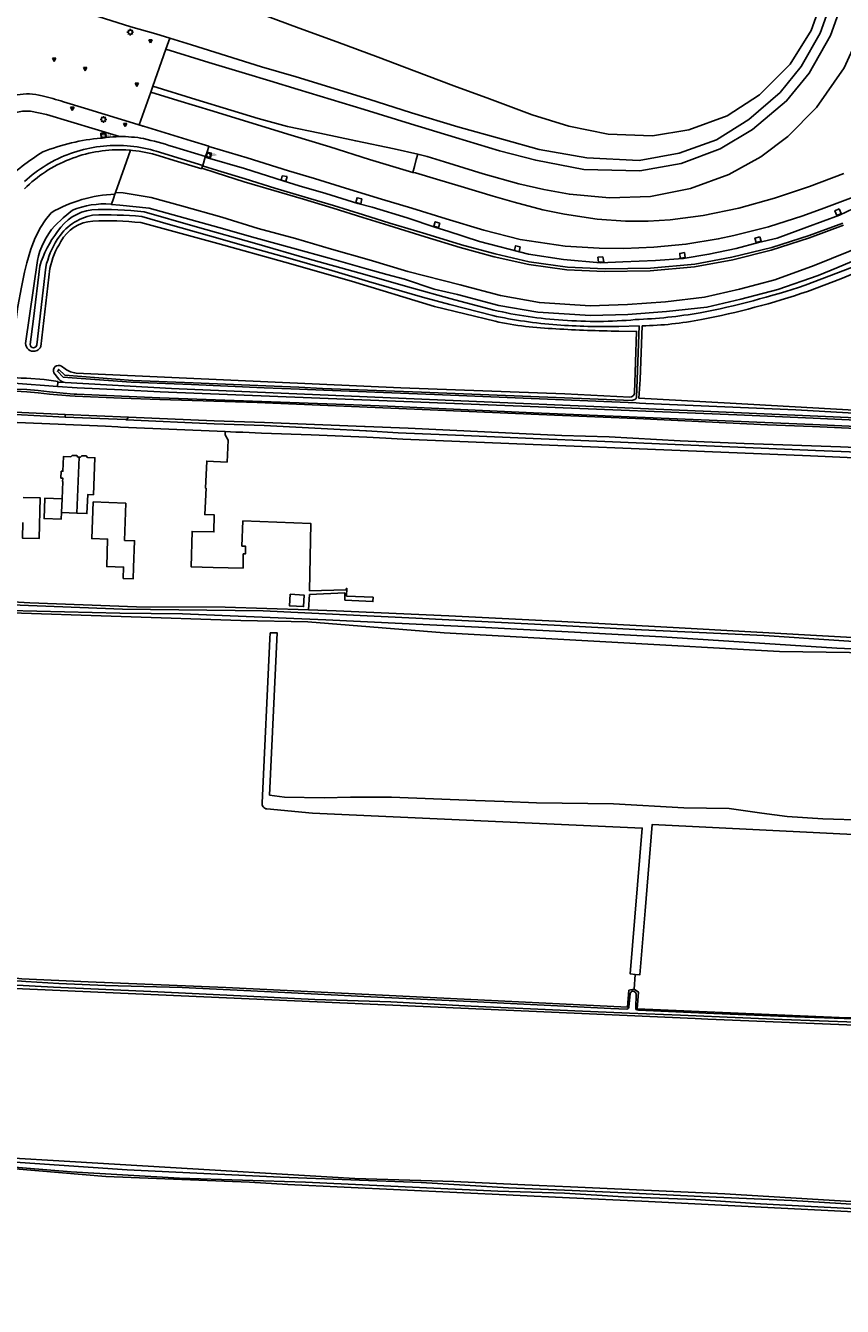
# Model space of a CAD drawing. Extents: x 165936 to 168762, y 445225 to 450407.
# Tile 61 of 68: x 168308 to 168549, y 449325 to 449703. Entities that reach past the tile are written whole.
import ezdxf

# ---------------------------------------------------------------- set-up
doc = ezdxf.new("R2010")
doc.units = 0
doc.header["$LTSCALE"] = 4
doc.layers.get('0').update_dxf_attribs({"linetype": 'CONTINUOUS'})
for name, color, linetype in [('G_BTD', 3, 'CONTINUOUS'), ('G_OTD', 32, 'CONTINUOUS'), ('G_OWG', 6, 'CONTINUOUS'), ('G_OWT', 6, 'CONTINUOUS'), ('G_PND', 1, 'CONTINUOUS'), ('G_WGD', 7, 'CONTINUOUS'), ('G_WTD', 5, 'CONTINUOUS')]:
    doc.layers.add(name, color=color, linetype=linetype)
for name, color, linetype, true_color in [('PBRD', 7, 'CONTINUOUS', 0xbd2877), ('PPAL', 7, 'CONTINUOUS', 0xbd2877), ('PPUT', 7, 'CONTINUOUS', 0xbd2877)]:
    doc.layers.add(name, color=color, linetype=linetype, true_color=true_color)
doc.styles.add('ISO', font='ISO')

# ---------------------------------------------------------------- blocks, each defined once
blk = doc.blocks.new('kolk')
at = {"color": 0}
blk.add_circle((0, 0), 0.6, dxfattribs=at)
at = {"color": 0, "linetype": 'Continuous', "style": 'ISO'}
blk.add_attdef('KOLK', (-0.04, -0.26), '', height=0.8, dxfattribs=at)
blk = doc.blocks.new('verkeersbord-pl')
at = {"linetype": 'Continuous'}
blk.add_circle((0, 0), 0.03, dxfattribs=at)
blk = doc.blocks.new('verkeersbord')
at = {"color": 0}
for p, q in [((0.5, 0.32), (-0.5, 0.32)), ((-0.5, 0.32), (0, -0.6)), ((0, -0.6), (0.5, 0.32))]:
    blk.add_line(p, q, dxfattribs=at)
blk = doc.blocks.new('lichtmast')
at = {"color": 0}
for p, q in [((-0.6, 0), (-1, 0)), ((-0.71, 0.71), (-0.42, 0.42)), ((0, 0.6), (0, 1)), ((0.42, 0.42), (0.71, 0.71)), ((0.6, 0), (1, 0)), ((-0.42, -0.42), (-0.71, -0.71)), ((0, -0.6), (0, -1)), ((0.42, -0.42), (0.71, -0.71))]:
    blk.add_line(p, q, dxfattribs=at)
blk.add_circle((0, 0), 0.6, dxfattribs=at)

msp = doc.modelspace()

# ---------------------------------------------------------------- linework, layer by layer
at = {"layer": 'G_BTD', "linetype": 'Continuous', "transparency": 33554687}
for points in [[(168334.519, 449653.441), (168337.139, 449660.903), (168338.907, 449665.936)], [(168359.986, 449660.594), (168364.228, 449659.231)], [(168364.617, 449659.981), (168360.225, 449661.341)], [(168364.228, 449659.231), (168372.529, 449656.606)], [(168372.79, 449657.491), (168364.617, 449659.981)], [(168381.596, 449654.768), (168372.79, 449657.491)], [(168334.519, 449653.441), (168334.34, 449652.933)], [(168581.468, 449649.493), (168571.383, 449644.849), (168561.761, 449640.631), (168551.141, 449636.07), (168540.838, 449631.893), (168529.244, 449627.689), (168518.783, 449624.889), (168508.443, 449622.536), (168496.967, 449621.144), (168485.758, 449620.342), (168474.715, 449619.976), (168459.718, 449620.964), (168448.235, 449622.993), (168436.26, 449626.191), (168420.801, 449630.093), (168409.424, 449633.557), (168398.27, 449636.674), (168387.684, 449639.867), (168376.661, 449642.798), (168365.885, 449646.135), (168353.988, 449649.485), (168345.022, 449651.989), (168336.712, 449653.321), (168334.519, 449653.441)], [(168372.529, 449656.606), (168381.274, 449653.999)], [(168381.274, 449653.999), (168390.066, 449651.442)], [(168390.503, 449652.038), (168381.596, 449654.768)], [(168390.066, 449651.442), (168398.827, 449648.821)], [(168398.873, 449649.581), (168390.503, 449652.038)], [(168407.748, 449646.882), (168398.873, 449649.581)], [(168398.827, 449648.821), (168407.558, 449646.119)], [(168407.558, 449646.119), (168415.267, 449643.677)], [(168415.556, 449644.368), (168407.748, 449646.882)], [(168415.267, 449643.677), (168425.928, 449640.401)], [(168426.174, 449641.255), (168415.556, 449644.368)], [(168549.338, 449644.378), (168539.444, 449640.797)], [(168539.527, 449640.113), (168549.513, 449643.767)], [(168425.928, 449640.401), (168436.349, 449637.192)], [(168436.709, 449637.955), (168426.174, 449641.255)], [(168446.596, 449635.327), (168436.709, 449637.955)], [(168528.148, 449636.42), (168539.527, 449640.113)], [(168539.444, 449640.797), (168528.396, 449637.244)], [(168436.349, 449637.192), (168446.313, 449634.48)], [(168446.313, 449634.48), (168456.548, 449632.234)], [(168456.705, 449633.014), (168446.596, 449635.327)], [(168516.548, 449634.339), (168505.652, 449632.339)], [(168528.396, 449637.244), (168516.548, 449634.339)], [(168516.819, 449633.559), (168528.148, 449636.42)], [(168456.548, 449632.234), (168467.782, 449630.621)], [(168468.047, 449631.422), (168456.705, 449633.014)], [(168467.782, 449630.621), (168478.966, 449630.094)], [(168479.164, 449630.92), (168468.047, 449631.422)], [(168478.966, 449630.094), (168492.391, 449630.311)], [(168492.491, 449631.118), (168479.164, 449630.92)], [(168492.391, 449630.311), (168505.573, 449631.549)], [(168505.652, 449632.339), (168492.491, 449631.118)], [(168505.573, 449631.549), (168516.819, 449633.559)], [(168568.488, 449467.738), (168543.405, 449468.479), (168532.928, 449469.219), (168525.414, 449470.172), (168515.783, 449471.548), (168502.342, 449471.759), (168481.598, 449472.924), (168458.844, 449473.241), (168449.319, 449473.664), (168440.853, 449473.876), (168415.982, 449474.934), (168403.917, 449474.934), (168396.085, 449474.723), (168384.443, 449474.934), (168380.024, 449475.541), (168382.253, 449523.386), (168380.192, 449523.386), (168380.113, 449521.699), (168377.856, 449473.234)], [(168488.034, 449422.583), (168486.571, 449422.731), (168490.089, 449465.791), (168392.642, 449470.197), (168379.168, 449471.438)], [(168496.433, 449299.049), (168496.594, 449303.83), (168541.183, 449301.058), (168597.943, 449298.345), (168632.276, 449296.031), (168641.412, 449295.521), (168679.943, 449293.37), (168680.245, 449293.353), (168680.256, 449293.519), (168680.337, 449294.802), (168680.634, 449299.731), (168683.337, 449347.607), (168685.775, 449394.392), (168686.019, 449398.992), (168686.603, 449407.758), (168686.686, 449411.495), (168689.179, 449457.113), (168493.038, 449466.868), (168490.927, 449441.31), (168489.38, 449422.447), (168488.034, 449422.583)], [(168487.716, 449418.217), (168488.034, 449422.583)]]:
    msp.add_lwpolyline(points, dxfattribs=at)
msp.add_lwpolyline([(168379.168, 449471.438, -0.4445996), (168377.856, 449473.234)], format="xyb", dxfattribs=at)
at = {"layer": 'G_OTD', "linetype": 'Continuous', "transparency": 33554687}
msp.add_lwpolyline([(168334.34, 449652.933, 0.1222441), (168315.524, 449647.489)], format="xyb", dxfattribs=at)
for points in [[(168333.323, 449650.036), (168333.897, 449651.67), (168334.34, 449652.933)], [(168303.211, 449599.191), (168304.316, 449608.916), (168305.623, 449619.772), (168306.713, 449625.55), (168307.623, 449629.915), (168308.35, 449632.723), (168309.53, 449636.752), (168309.777, 449637.546), (168310.759, 449640.068), (168312.302, 449643.095), (168313.782, 449645.367), (168315.457, 449647.449), (168315.524, 449647.489)], [(168319.636, 449597.367), (168317.494, 449597.486)], [(168372.128, 449556.481), (168371.845, 449549.047), (168372.885, 449549.014), (168372.92, 449549.013), (168372.848, 449546.722), (168372.249, 449546.741), (168372.161, 449542.568), (168363.325, 449542.754), (168356.881, 449542.89), (168357.103, 449553.386), (168363.547, 449553.25), (168363.652, 449558.228), (168360.882, 449558.36), (168361.25, 449566.121), (168361.081, 449566.129), (168361.461, 449574.14), (168367.464, 449573.855), (168367.769, 449580.279), (168366.889, 449581.922), (168366.925, 449582.844)], [(168323.773, 449575.335), (168324.133, 449575.321), (168324.532, 449575.718), (168325.852, 449575.666), (168326.194, 449575.24), (168328.431, 449575.151), (168327.997, 449564.188), (168326.279, 449564.255), (168326.057, 449558.643), (168323.118, 449558.759)], [(168337.512, 449561.763), (168337.16, 449550.733), (168340.11, 449550.639), (168339.858, 449542.729), (168339.753, 449539.421), (168336.803, 449539.515), (168336.908, 449542.823), (168331.891, 449542.983), (168332.15, 449551.096), (168327.485, 449551.245), (168327.913, 449562.069), (168332.495, 449561.923), (168337.512, 449561.763)], [(168402.868, 449536.628), (168402.801, 449536.628), (168402.565, 449536.116), (168391.813, 449535.846), (168392.146, 449555.762), (168372.128, 449556.481)], [(168410.626, 449533.918), (168402.754, 449534.304), (168402.868, 449536.628)], [(168386.095, 449534.804), (168390.219, 449534.574), (168390.029, 449531.169), (168385.905, 449531.399), (168386.095, 449534.804)], [(168391.547, 449530.199), (168391.813, 449534.735), (168402.21, 449535.209), (168402.249, 449533.119), (168410.516, 449532.68), (168410.626, 449533.918)]]:
    msp.add_lwpolyline(points, dxfattribs=at)
at = {"layer": 'G_OWG', "linetype": 'Continuous', "transparency": 33554687}
for points in [[(168543.666, 449711.505), (168540.034, 449701.255), (168533.811, 449691.343), (168524.702, 449682.268), (168515.131, 449676.082), (168503.898, 449671.948), (168493.145, 449670.201), (168480.018, 449670.703), (168468.359, 449673.076), (168457.597, 449676.379), (168445.008, 449681.082), (168434.474, 449684.941), (168422.706, 449689.334), (168412.045, 449693.421), (168399.853, 449697.943), (168388.763, 449701.975), (168378.389, 449705.815)], [(168542.682, 449700.547), (168546.013, 449709.874)], [(168350.532, 449699.033), (168356.931, 449697.047)], [(168537.014, 449690.698), (168542.682, 449700.547)], [(168356.931, 449697.047), (168367.3, 449693.842)], [(168367.3, 449693.842), (168377.636, 449690.592)], [(168377.636, 449690.592), (168387.888, 449687.572)], [(168387.888, 449687.572), (168409.364, 449680.993)], [(168530.803, 449682.957), (168537.014, 449690.698)], [(168409.364, 449680.993), (168421.921, 449676.988)], [(168521.538, 449674.996), (168530.803, 449682.957)], [(168295.503, 449657.539), (168297.08, 449665.93), (168298.206, 449670.436), (168299.255, 449672.412), (168301.252, 449674.96), (168302.977, 449676.203), (168305.016, 449677.043), (168307.074, 449677.475), (168309.352, 449677.519), (168314.073, 449676.511), (168335.693, 449669.962)], [(168421.921, 449676.988), (168435.645, 449672.852)], [(168435.645, 449672.852), (168449.144, 449669.063)], [(168512.066, 449668.959), (168521.538, 449674.996)], [(168331.708, 449669.703), (168331.62, 449671.042), (168330.199, 449670.949), (168330.292, 449669.528), (168330.515, 449669.543)], [(168330.515, 449669.543), (168330.233, 449669.499)], [(168449.144, 449669.063), (168459.638, 449666.13)], [(168501.013, 449665.077), (168512.066, 449668.959)], [(168319.325, 449664.238), (168320.251, 449664.614)], [(168320.251, 449664.614), (168321.187, 449664.967)], [(168321.187, 449664.967), (168322.131, 449665.297)], [(168322.131, 449665.297), (168323.083, 449665.603)], [(168323.083, 449665.603), (168324.042, 449665.885)], [(168324.685, 449664.53), (168323.727, 449664.243)], [(168324.042, 449665.885), (168325.008, 449666.143)], [(168325.65, 449664.792), (168324.685, 449664.53)], [(168325.008, 449666.143), (168325.981, 449666.376)], [(168326.621, 449665.031), (168325.65, 449664.792)], [(168325.981, 449666.376), (168326.958, 449666.586)], [(168327.598, 449665.245), (168326.621, 449665.031)], [(168326.958, 449666.586), (168327.941, 449666.771)], [(168328.58, 449665.435), (168327.598, 449665.245)], [(168327.941, 449666.771), (168328.928, 449666.931)], [(168329.566, 449665.6), (168328.58, 449665.435)], [(168328.928, 449666.931), (168329.919, 449667.066)], [(168330.556, 449665.74), (168329.566, 449665.6)], [(168329.919, 449667.066), (168330.913, 449667.177)], [(168331.549, 449665.856), (168330.556, 449665.74)], [(168330.913, 449667.177), (168331.909, 449667.263)], [(168332.545, 449665.947), (168331.549, 449665.856)], [(168331.909, 449667.263), (168332.907, 449667.324)], [(168333.543, 449666.013), (168332.545, 449665.947)], [(168332.907, 449667.324), (168333.907, 449667.359)], [(168334.542, 449666.054), (168333.543, 449666.013)], [(168333.907, 449667.359), (168334.906, 449667.37)], [(168335.542, 449666.069), (168334.542, 449666.054)], [(168334.906, 449667.37), (168335.906, 449667.356)], [(168336.542, 449666.06), (168335.542, 449666.069)], [(168335.906, 449667.356), (168336.906, 449667.317)], [(168337.541, 449666.026), (168336.542, 449666.06)], [(168336.906, 449667.317), (168337.903, 449667.253)], [(168338.54, 449665.967), (168337.541, 449666.026)], [(168337.903, 449667.253), (168338.899, 449667.164)], [(168338.907, 449665.936), (168338.54, 449665.967)], [(168338.899, 449667.164), (168339.893, 449667.05)], [(168338.907, 449665.936), (168339.536, 449665.883)], [(168340.53, 449665.774), (168339.536, 449665.883)], [(168339.893, 449667.05), (168340.883, 449666.911)], [(168341.521, 449665.641), (168340.53, 449665.774)], [(168340.883, 449666.911), (168341.87, 449666.748)], [(168342.508, 449665.482), (168341.521, 449665.641)], [(168341.87, 449666.748), (168342.852, 449666.56)], [(168343.491, 449665.299), (168342.508, 449665.482)], [(168342.852, 449666.56), (168343.829, 449666.348)], [(168344.47, 449665.091), (168343.491, 449665.299)], [(168343.829, 449666.348), (168344.801, 449666.111)], [(168345.442, 449664.859), (168344.47, 449665.091)], [(168344.801, 449666.111), (168345.766, 449665.85)], [(168346.409, 449664.603), (168345.442, 449664.859)], [(168345.766, 449665.85), (168346.52, 449665.628)], [(168347.355, 449664.327), (168346.409, 449664.603)], [(168346.52, 449665.628), (168360.255, 449661.435)], [(168351.87, 449662.949), (168347.355, 449664.327)], [(168351.36, 449667.061), (168361.101, 449664.086)], [(168362.049, 449667.057), (168361.529, 449665.427), (168361.101, 449664.086)], [(168362.578, 449663.652), (168362.888, 449665.065), (168361.622, 449665.375), (168361.147, 449664.001), (168362.578, 449663.652)], [(168423.799, 449664.811), (168423.327, 449663.15), (168422.768, 449661.149), (168422.319, 449659.346)], [(168459.638, 449666.13), (168473.723, 449663.646)], [(168489.175, 449662.894), (168501.013, 449665.077)], [(168312.309, 449660.42), (168313.143, 449660.973)], [(168313.143, 449660.973), (168313.989, 449661.505)], [(168313.989, 449661.505), (168314.849, 449662.016)], [(168315.512, 449660.615), (168314.655, 449660.1)], [(168314.849, 449662.016), (168315.722, 449662.505)], [(168316.382, 449661.108), (168315.512, 449660.615)], [(168315.722, 449662.505), (168316.606, 449662.972)], [(168317.264, 449661.579), (168316.382, 449661.108)], [(168316.606, 449662.972), (168317.501, 449663.416)], [(168318.157, 449662.028), (168317.264, 449661.579)], [(168317.501, 449663.416), (168318.408, 449663.839)], [(168319.061, 449662.455), (168318.157, 449662.028)], [(168318.408, 449663.839), (168319.325, 449664.238)], [(168319.976, 449662.859), (168319.061, 449662.455)], [(168320.901, 449663.24), (168319.976, 449662.859)], [(168321.834, 449663.598), (168320.901, 449663.24)], [(168322.777, 449663.932), (168321.834, 449663.598)], [(168323.727, 449664.243), (168322.777, 449663.932)], [(168359.95, 449660.482), (168351.87, 449662.949)], [(168359.986, 449660.594), (168359.95, 449660.482)], [(168360.225, 449661.341), (168359.986, 449660.594)], [(168360.225, 449661.341), (168360.255, 449661.435)], [(168360.255, 449661.435), (168361.031, 449663.866)], [(168361.031, 449663.866), (168361.076, 449664.008), (168361.101, 449664.086)], [(168554.606, 449649.72), (168548.333, 449646.799), (168538.673, 449643.192), (168529.915, 449639.998), (168524.451, 449638.645), (168517.841, 449636.953), (168509.793, 449635.245), (168502.184, 449633.932), (168493.968, 449633.366), (168484.353, 449633.019), (168477.719, 449632.731), (168466.804, 449633.664), (168456.492, 449635.264), (168442.056, 449638.954), (168432.704, 449642.043), (168429.146, 449643.116), (168420.626, 449645.977), (168410.295, 449649.128), (168406.037, 449650.19), (168396.599, 449653.172), (168388.773, 449655.47), (168383.979, 449656.863), (168372.564, 449660.562), (168361.67, 449663.659), (168361.031, 449663.866)], [(168473.723, 449663.646), (168489.175, 449662.894)], [(168307.624, 449656.682), (168308.365, 449657.353)], [(168308.365, 449657.353), (168309.123, 449658.006)], [(168309.123, 449658.006), (168309.896, 449658.639)], [(168310.576, 449657.213), (168309.805, 449656.576)], [(168309.896, 449658.639), (168310.686, 449659.253)], [(168311.362, 449657.831), (168310.576, 449657.213)], [(168310.686, 449659.253), (168311.49, 449659.847)], [(168312.164, 449658.429), (168311.362, 449657.831)], [(168311.49, 449659.847), (168312.309, 449660.42)], [(168312.98, 449659.006), (168312.164, 449658.429)], [(168313.811, 449659.564), (168312.98, 449659.006)], [(168314.655, 449660.1), (168313.811, 449659.564)], [(168385.168, 449658.177), (168384.796, 449656.776), (168383.403, 449657.122), (168383.75, 449658.363), (168385.168, 449658.177)], [(168308.313, 449655.245), (168307.592, 449654.552)], [(168309.051, 449655.92), (168308.313, 449655.245)], [(168309.805, 449656.576), (168309.051, 449655.92)], [(168407.267, 449651.549), (168406.946, 449650.121), (168405.488, 449650.539), (168405.838, 449651.924), (168407.267, 449651.549)], [(168548.254, 449648.65), (168548.886, 449647.262), (168547.543, 449646.699), (168546.985, 449648.085), (168548.254, 449648.65)], [(168430.298, 449644.444), (168429.947, 449643.148), (168428.547, 449643.547), (168428.957, 449644.793), (168430.298, 449644.444)], [(168524.795, 449640.383), (168525.19, 449639.047), (168523.787, 449638.649), (168523.379, 449639.948), (168524.795, 449640.383)], [(168454.066, 449637.431), (168453.728, 449635.982), (168452.321, 449636.345), (168452.652, 449637.747), (168454.066, 449637.431)], [(168478.492, 449634.438), (168478.783, 449633.024), (168477.15, 449632.931), (168477.014, 449634.337), (168478.492, 449634.438)], [(168502.543, 449635.716), (168502.793, 449634.233), (168501.31, 449634.047), (168501.187, 449635.447), (168502.543, 449635.716)]]:
    msp.add_lwpolyline(points, dxfattribs=at)
for points in [[(168330.233, 449669.499, 0.0746885), (168313.068, 449665.417)], [(168330.515, 449669.543, -0.0066977), (168331.708, 449669.703)], [(168335.693, 449669.962, 0.0263517), (168331.708, 449669.703)], [(168335.693, 449669.962, -0.0473123), (168342.812, 449669.373)], [(168342.812, 449669.373, -0.0145199), (168351.36, 449667.061)], [(168313.068, 449665.417, 0.0577081), (168301.316, 449656.341)]]:
    msp.add_lwpolyline(points, format="xyb", dxfattribs=at)
at = {"layer": 'G_OWT', "linetype": 'Continuous', "transparency": 33554687}
for points in [[(168321.762, 449648.221, -0.1121789), (168333.082, 449650.047)], [(168311.407, 449633.343, -0.1331599), (168316.56, 449643.642)], [(168327.796, 449644.992, 0.263272), (168318.388, 449638.967)], [(168341.968, 449644.558, 0.0379612), (168327.796, 449644.992)], [(168318.388, 449638.967, 0.0971648), (168315.12, 449631.024)], [(168446.638, 449615.434, 0.0441168), (168464.59, 449613.21)], [(168483.199, 449612.502, -0.0119308), (168464.59, 449613.21)], [(168310.673, 449606.586, -0.4639722), (168307.944, 449608.868)], [(168312.404, 449607.941, -0.1698155), (168311.355, 449606.817)], [(168316.323, 449600.246, -0.7613586), (168318.511, 449602.174)], [(168319.635, 449601.38, 0.1423383), (168322.922, 449600.134)], [(168319.636, 449597.367, -0.2259875), (168317.796, 449598.379)], [(168486.455, 449592.998, 0.3892941), (168487.785, 449594.275)]]:
    msp.add_lwpolyline(points, format="xyb", dxfattribs=at)
for points in [[(168333.082, 449650.047), (168333.323, 449650.036)], [(168333.323, 449650.036), (168333.289, 449649.941), (168335.788, 449649.721), (168344.483, 449648.815)], [(168316.56, 449643.642), (168319.067, 449646.02), (168321.762, 449648.221)], [(168344.483, 449648.815), (168353.334, 449646.38), (168365.01, 449643.157)], [(168446.638, 449615.434), (168428.76, 449619.832), (168404.256, 449627.262), (168384.474, 449632.904), (168364.711, 449638.352), (168341.968, 449644.558)], [(168552.011, 449633.035), (168547.563, 449631.23), (168542.088, 449628.93), (168530.148, 449624.817), (168519.237, 449621.955), (168509.187, 449619.584), (168497.223, 449618.319), (168485.79, 449617.451), (168474.841, 449617.149), (168459.243, 449618.161), (168447.762, 449620.088), (168435.521, 449623.355), (168428.626, 449624.926), (168419.827, 449627.82), (168414.6, 449629.284), (168408.67, 449630.945), (168397.616, 449634.027), (168386.832, 449637.029), (168375.742, 449640.05), (168365.01, 449643.157)], [(168307.944, 449608.868), (168311.407, 449633.343)], [(168315.12, 449631.024), (168312.404, 449607.941)], [(168487.785, 449594.275), (168488.438, 449612.444), (168483.199, 449612.502)], [(168311.355, 449606.817), (168310.673, 449606.586)], [(168317.796, 449598.379), (168316.323, 449600.246)], [(168318.511, 449602.174), (168319.635, 449601.38)], [(168322.922, 449600.134), (168355.484, 449598.614), (168418.764, 449595.803), (168467.233, 449594.007), (168486.455, 449592.998)], [(168666.622, 449581.894), (168584.82, 449585.502), (168510.341, 449588.777), (168408.846, 449593.073), (168351.051, 449595.616), (168319.636, 449597.367)], [(168391.547, 449530.199), (168399.658, 449529.947), (168432.931, 449528.423), (168464.458, 449526.83), (168499.209, 449525.027), (168546.892, 449522.398), (168588.085, 449520.11), (168592.712, 449519.853), (168628.872, 449517.701), (168634.401, 449517.55), (168639.406, 449517.382), (168692.806, 449515.639), (168694.164, 449536.734), (168695.403, 449561.872), (168697.299, 449561.752), (168697.045, 449557.028), (168696.288, 449542.983), (168694.751, 449515.96), (168693.712, 449500), (168692.865, 449485.121)], [(168300.923, 449532.793), (168309.197, 449532.313), (168340.662, 449531.091), (168366.892, 449530.962), (168391.547, 449530.199)], [(168677.008, 449510.048), (168640.818, 449511.664), (168594.296, 449514.284), (168558.249, 449517.514), (168530.589, 449517.942), (168431.531, 449523.389), (168391.337, 449526.639), (168371.531, 449527.111), (168300.866, 449529.434)], [(168282.407, 449423.995), (168297.633, 449422.278), (168306.869, 449421.237), (168326.425, 449420.404), (168367.058, 449418.672), (168485.765, 449412.877), (168486.175, 449417.896), (168487.716, 449418.217)], [(168562.595, 449407.238), (168509.448, 449409.362), (168505.728, 449409.503), (168304.72, 449418.39), (168281.734, 449419.613)], [(168487.716, 449418.217), (168488.965, 449417.375), (168488.56, 449412.41), (168548.287, 449409.809), (168568.304, 449409.328)], [(168468.849, 449359.809), (168459.669, 449360.223), (168434.439, 449361.393), (168405.233, 449362.296), (168279.625, 449369.827)], [(168279.302, 449366.671), (168303.717, 449365.259), (168331.643, 449362.859), (168374.077, 449361.188), (168385.414, 449360.532), (168468.598, 449356.616)], [(168468.598, 449356.616), (168489.993, 449355.609), (168605.616, 449349.788), (168605.483, 449351.111), (168604.645, 449351.226), (168590.731, 449353.124), (168514.473, 449357.753), (168468.849, 449359.809)]]:
    msp.add_lwpolyline(points, dxfattribs=at)
at = {"layer": 'G_PND', "linetype": 'Continuous', "transparency": 33554687}
for points in [[(168323.773, 449575.335), (168323.413, 449575.35), (168323.054, 449575.776), (168321.744, 449575.828), (168321.348, 449575.431), (168319.148, 449575.518), (168318.975, 449571.141), (168318.457, 449571.161), (168318.379, 449569.132), (168318.895, 449569.112), (168318.855, 449568.103), (168318.915, 449568.101), (168318.714, 449563.006)], [(168323.773, 449575.335), (168323.118, 449558.759)], [(168307.261, 449563.408), (168312.255, 449563.291), (168311.974, 449551.294), (168306.98, 449551.411), (168307.088, 449556.033)], [(168318.554, 449558.939), (168318.523, 449558.94), (168318.444, 449556.947), (168313.411, 449557.146), (168313.65, 449563.206), (168318.714, 449563.006)], [(168318.554, 449558.939), (168318.714, 449563.006)], [(168323.118, 449558.759), (168318.554, 449558.939)]]:
    msp.add_lwpolyline(points, dxfattribs=at)
at = {"layer": 'G_WGD', "linetype": 'Continuous', "transparency": 33554687}
for points in [[(168423.799, 449664.811), (168426.585, 449664.087), (168431.673, 449662.468), (168443.113, 449658.96), (168453.62, 449656.043), (168461.043, 449654.296), (168468.56, 449652.949), (168480.46, 449651.846), (168492.51, 449652.29), (168504.312, 449654.634), (168515.621, 449658.796), (168525.166, 449664.031), (168533.073, 449669.954), (168541.555, 449678.518), (168549.711, 449690.225), (168554.695, 449701.087), (168558.228, 449713.769)], [(168549.084, 449709.174), (168545.712, 449699.772), (168539.399, 449688.671), (168532.721, 449680.509), (168522.693, 449672.098), (168513.126, 449666.359), (168501.599, 449661.99), (168489.357, 449659.89), (168472.808, 449660.285), (168458.657, 449662.955), (168447.909, 449665.782), (168434.885, 449669.7), (168421.677, 449673.696), (168407.97, 449677.919), (168388.442, 449683.826), (168380.124, 449686.386), (168372.899, 449688.592), (168362.072, 449691.882), (168349.377, 449695.744)], [(168329.412, 449705.432), (168339.021, 449702.42)], [(168339.021, 449702.42), (168346.427, 449700.306)], [(168346.427, 449700.306), (168350.532, 449699.033)], [(168350.532, 449699.033), (168349.377, 449695.744)], [(168345.536, 449684.809), (168349.377, 449695.744)], [(168345.536, 449684.809), (168344.94, 449683.111)], [(168345.536, 449684.809), (168358.24, 449680.907), (168368.608, 449677.747), (168376.595, 449675.277), (168385.33, 449672.935), (168394.873, 449670.944), (168405.479, 449668.695), (168416.793, 449666.356), (168423.799, 449664.811)], [(168319.175, 449680.258), (168325.355, 449678.359), (168342.332, 449673.158)], [(168344.94, 449683.111), (168341.531, 449673.407), (168342.332, 449673.158)], [(168344.94, 449683.111), (168352.925, 449680.669), (168363.389, 449677.509), (168375.172, 449673.837), (168386.367, 449670.432), (168397.826, 449666.924), (168409.561, 449663.24), (168422.319, 449659.346)], [(168362.049, 449667.057), (168362.067, 449667.112), (168356.885, 449668.699), (168342.721, 449673.039), (168342.618, 449673.07), (168342.332, 449673.158)], [(168552.36, 449652.074), (168543.702, 449648.793), (168537.551, 449646.552), (168527.414, 449643.336), (168517.118, 449640.713), (168512.547, 449639.771), (168502.969, 449638.173), (168493.467, 449637.295), (168484.617, 449636.931), (168477.37, 449636.971), (168467.354, 449637.603), (168454.077, 449639.539), (168443.289, 449642.301), (168432.171, 449645.705), (168422.036, 449648.843), (168413.083, 449651.524), (168402.465, 449654.763), (168393.285, 449657.582), (168385.58, 449659.89), (168373.389, 449663.664), (168362.778, 449666.825), (168362.049, 449667.057)], [(168549.643, 449659.102), (168539.488, 449655.266), (168529.154, 449651.77), (168518.666, 449648.87), (168508.077, 449646.669), (168498.377, 449645.421), (168491.875, 449644.99), (168485.132, 449644.986), (168476.782, 449645.54), (168467.146, 449647.031), (168460.753, 449648.346), (168452.306, 449650.553), (168446.034, 449652.359), (168436.582, 449655.216), (168429.324, 449657.36), (168423.105, 449659.25), (168422.319, 449659.346)], [(168284.292, 449598.107), (168304.45, 449597.197), (168317.369, 449596.213)], [(168304.437, 449598.787), (168306.677, 449598.671), (168308.216, 449598.595), (168313.431, 449598.21), (168317.514, 449597.694), (168317.494, 449597.486)], [(168317.369, 449596.213), (168317.494, 449597.486)], [(168686.81, 449577.633), (168540.408, 449584.312), (168527.052, 449584.822), (168490.455, 449586.611), (168464.125, 449587.741), (168427.425, 449589.25), (168376.391, 449591.404), (168347.62, 449592.3), (168336.26, 449592.73), (168322.623, 449593.302), (168321.051, 449593.371), (168314.966, 449593.925), (168311.623, 449594.313), (168308.295, 449594.61), (168304.955, 449594.761)], [(168305.22, 449595.383), (168308.333, 449595.242), (168311.688, 449594.943), (168315.04, 449594.554), (168321.089, 449594.003), (168322.273, 449593.951), (168323.121, 449593.923), (168336.28, 449593.3), (168347.64, 449592.84), (168399.698, 449590.968), (168414.948, 449590.398), (168457.95, 449588.416), (168540.458, 449584.926), (168641.197, 449580.319), (168689.515, 449578.154), (168710.84, 449577.369), (168723.987, 449576.902)], [(168317.369, 449596.213), (168323.134, 449595.787), (168336.37, 449595.18), (168347.72, 449594.64), (168459.453, 449590.192), (168518.01, 449587.767), (168540.61, 449586.806), (168635.975, 449582.38), (168666.729, 449581.018)], [(168366.925, 449582.844), (168335.992, 449584.208), (168335.221, 449584.244), (168331.577, 449584.412), (168319.679, 449584.961), (168317.571, 449585.058), (168305.424, 449585.556), (168300.348, 449585.908), (168295.702, 449586.128)], [(168304.693, 449588.628), (168319.623, 449587.885)], [(168304.897, 449587.92), (168319.605, 449587.076)], [(168319.623, 449587.885), (168319.605, 449587.076)], [(168319.605, 449587.076), (168337.553, 449586.38), (168337.735, 449586.372)], [(168319.623, 449587.885), (168338.36, 449587.087)], [(168338.36, 449587.087), (168337.735, 449586.372)], [(168571.467, 449576.113), (168541.239, 449577.282), (168520.567, 449578.147), (168506.773, 449578.705), (168476.684, 449580.032), (168457.897, 449580.807), (168437.404, 449581.678), (168420.315, 449582.426), (168418.011, 449582.527), (168408.658, 449583.044), (168408.48, 449583.053), (168397.099, 449583.669), (168378.418, 449584.693), (168363.628, 449585.187), (168337.735, 449586.372)], [(168338.36, 449587.087), (168363.649, 449586.056), (168378.491, 449585.586), (168408.059, 449584.358), (168408.2, 449584.352), (168420.939, 449583.836), (168455.796, 449582.149), (168466.367, 449581.724), (168480.364, 449581.268), (168501.334, 449580.137), (168520.229, 449579.387), (168548.695, 449578.321), (168573.14, 449577.274), (168589.167, 449576.584), (168609.24, 449576.132), (168617.359, 449575.759), (168625.189, 449575.401), (168637.865, 449574.703), (168643.285, 449574.432), (168686.46, 449572.238), (168686.81, 449577.633)], [(168366.925, 449582.844), (168370.004, 449582.726), (168372.121, 449582.645), (168377.582, 449582.436), (168392.338, 449581.871), (168408.731, 449581.165), (168414.381, 449580.924), (168416.067, 449580.85), (168419.342, 449580.657), (168539.788, 449575.688), (168595.996, 449573.113), (168599.728, 449572.972), (168610.959, 449572.927), (168611.19, 449572.92), (168613.563, 449572.851), (168614.131, 449572.835), (168628.17, 449572.172), (168632.375, 449571.921), (168635.085, 449571.607), (168641.424, 449570.997), (168666.639, 449569.826), (168695.705, 449568.516), (168696.481, 449568.481)]]:
    msp.add_lwpolyline(points, dxfattribs=at)
for points in [[(168298.605, 449679.354, -0.2272148), (168312.799, 449681.975)], [(168312.799, 449681.975, -0.0174133), (168319.175, 449680.258)]]:
    msp.add_lwpolyline(points, format="xyb", dxfattribs=at)
at = {"layer": 'G_WTD', "linetype": 'Continuous', "transparency": 33554687}
for points in [[(168317.268, 449639.543, -0.2114285), (168327.747, 449646.752)], [(168327.493, 449648.369, 0.2159684), (168317.386, 449641.936)], [(168342.916, 449647.744, 0.0424702), (168327.493, 449648.369)], [(168327.747, 449646.752, -0.0344894), (168342.244, 449646.368)], [(168317.386, 449641.936, 0.0889532), (168312.104, 449631.75)], [(168313.901, 449631.371, -0.089487), (168317.268, 449639.543)], [(168538.198, 449626.074, -0.0320503), (168507.182, 449617.908)], [(168507.552, 449615.916, 0.0339223), (168538.893, 449624.241)], [(168445.913, 449617.113, 0.0347304), (168464.855, 449614.379)], [(168466.659, 449615.757, -0.0406804), (168446.259, 449618.727)], [(168488.013, 449615.911, -0.0416782), (168466.659, 449615.757)], [(168507.182, 449617.908, -0.030828), (168488.013, 449615.911)], [(168490.045, 449614.086, 0.0428436), (168507.552, 449615.916)], [(168464.855, 449614.379, 0.0208484), (168483.178, 449613.861)], [(168309.27, 449608.529, 0.9135159), (168311.259, 449608.494)]]:
    msp.add_lwpolyline(points, format="xyb", dxfattribs=at)
for points in [[(168342.244, 449646.368), (168350.019, 449644.13), (168362.245, 449640.643), (168373.013, 449637.635), (168385.447, 449634.13), (168398.389, 449630.394), (168409.278, 449627.211), (168425.194, 449622.577), (168433.288, 449620.343), (168445.913, 449617.113)], [(168446.259, 449618.727), (168433.229, 449622.163), (168421.894, 449625.321), (168406.4, 449629.777), (168391.075, 449633.992), (168376.2, 449638.344), (168358.024, 449643.413), (168342.916, 449647.744)], [(168538.893, 449624.241), (168548.79, 449627.995), (168572.331, 449637.786), (168586.204, 449644.307)], [(168571.534, 449638.804), (168548.095, 449629.828), (168538.198, 449626.074)], [(168312.104, 449631.75), (168310.291, 449616.189), (168309.27, 449608.529)], [(168311.259, 449608.494), (168313.901, 449631.371)], [(168488.39, 449592.921), (168489.151, 449614.067), (168483.178, 449613.861)], [(168666.638, 449583.037), (168660.832, 449583.033), (168516.067, 449591.254), (168489.042, 449592.765), (168489.474, 449598.217), (168490.045, 449614.086)], [(168319.039, 449598.959), (168317.325, 449600.669), (168317.525, 449600.919), (168317.746, 449601.195), (168319.539, 449599.468), (168339.661, 449597.933), (168357.461, 449597.264), (168378.899, 449596.343), (168388.676, 449595.967), (168395.606, 449595.573), (168424.89, 449594.523), (168486.996, 449592.05), (168487.869, 449592.368), (168488.17, 449592.525), (168488.39, 449592.921)], [(168666.63, 449582.479), (168626.608, 449584.078), (168535.493, 449589.326), (168491.155, 449591.177), (168489.287, 449591.257), (168488.332, 449591.298), (168428.769, 449593.84), (168395.99, 449595.046), (168388.837, 449595.35), (168378.388, 449595.768), (168356.947, 449596.757), (168339.147, 449597.426), (168319.039, 449598.959)], [(168293.033, 449529.691), (168294.097, 449532.628), (168297.247, 449532.421), (168298.694, 449531.936), (168336.57, 449530.426), (168378.139, 449529.93), (168423.175, 449527.804), (168464.106, 449525.729), (168489.866, 449524.292), (168526.088, 449522.622), (168567.299, 449519.908), (168604.268, 449517.767), (168641.361, 449515.511), (168691.537, 449513.618)], [(168597.726, 449516.677), (168587.914, 449517.064), (168579.743, 449517.529), (168547.542, 449518.941), (168495.909, 449522.292), (168468.252, 449523.695), (168443.762, 449525.036), (168396.636, 449527.246), (168354.28, 449529.044), (168335.735, 449529.192), (168303.09, 449530.053), (168297.968, 449529.821), (168297.612, 449529.541)], [(168282.708, 449419.737), (168284.251, 449420.229), (168289.064, 449420.308), (168316.217, 449418.789), (168344.968, 449417.478), (168367.379, 449416.432), (168393.4, 449415.128), (168415.857, 449414.428), (168439.574, 449413.189), (168470.206, 449411.851), (168486.335, 449411.153), (168501.359, 449410.512), (168519.816, 449409.722), (168531.385, 449409.263), (168564.237, 449408.12)], [(168567.209, 449408.939), (168535.195, 449410.003), (168508.832, 449411.14), (168488.944, 449412.059), (168488.572, 449412.063), (168488.339, 449412.166), (168488.16, 449412.482), (168488.247, 449416.857), (168488.199, 449417.038), (168488.114, 449417.205), (168487.996, 449417.35), (168487.85, 449417.467), (168487.683, 449417.551), (168487.502, 449417.598), (168487.315, 449417.606), (168487.131, 449417.575), (168486.957, 449417.505), (168486.801, 449417.401), (168486.671, 449417.267), (168486.573, 449417.108), (168486.509, 449416.932), (168486.163, 449412.896), (168486.05, 449412.586), (168485.834, 449412.406), (168485.56, 449412.342), (168480.787, 449412.528), (168439.364, 449414.612), (168411.856, 449415.877), (168382.551, 449417.325), (168354.236, 449418.725), (168331.536, 449419.264), (168317.8, 449419.914), (168308.039, 449420.497), (168302.816, 449420.918)], [(168467.118, 449357.99), (168447.442, 449358.539), (168390.663, 449361.23), (168353.406, 449362.384), (168321.366, 449364.237), (168280.516, 449367.593)], [(168467.149, 449358.815), (168450.57, 449359.578), (168424.782, 449361.124), (168383.28, 449362.698), (168337.93, 449364.909), (168290.525, 449368.065), (168280.647, 449368.703)], [(168467.118, 449357.99), (168484.505, 449356.926), (168505.788, 449356.075), (168525.007, 449354.864), (168539.939, 449354.023), (168572.675, 449352.374)], [(168563.23, 449354.048), (168534.321, 449355.785), (168507.471, 449356.963), (168485.149, 449358.095), (168467.149, 449358.815)]]:
    msp.add_lwpolyline(points, dxfattribs=at)

# ---------------------------------------------------------------- block references
at = {"layer": 'PBRD', "transparency": 33554687}
for p in [(168344.819, 449698.25), (168316.384, 449692.77), (168325.553, 449689.997), (168340.787, 449685.381), (168321.742, 449678.315), (168337.329, 449673.511)]:
    msp.add_blockref('verkeersbord', p, dxfattribs=at)
at = {"layer": 'PPAL', "transparency": 33554687}
for name, p in [('lichtmast', (168338.856, 449700.798)), ('verkeersbord-pl', (168344.819, 449698.25)), ('verkeersbord-pl', (168316.384, 449692.77)), ('verkeersbord-pl', (168325.553, 449689.997)), ('verkeersbord-pl', (168340.787, 449685.381)), ('verkeersbord-pl', (168321.742, 449678.315)), ('lichtmast', (168330.934, 449675.036)), ('verkeersbord-pl', (168337.329, 449673.511))]:
    msp.add_blockref(name, p, dxfattribs=at)
at = {"layer": 'PPUT', "transparency": 33554687}
for p in [(168330.95, 449670.217), (168362.018, 449664.476)]:
    msp.add_blockref('kolk', p, dxfattribs=at).add_auto_attribs({'KOLK': 'Kolk'})

doc.saveas('drawing.dxf')
